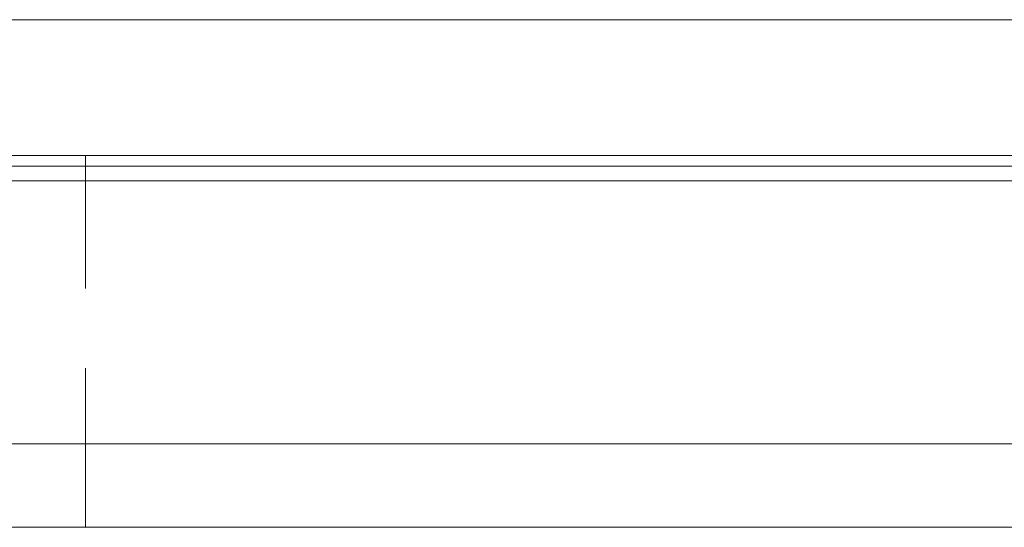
# Model space of a CAD drawing. Header units: millimetres. Extents: x 168 to 651, y 608 to 775.
# Tile 13 of 54: x 511 to 535, y 639 to 651. Entities that reach past the tile are written whole.
import ezdxf

# ---------------------------------------------------------------- set-up
doc = ezdxf.new("R2010")
doc.units = ezdxf.units.MM
doc.linetypes.add('DASHED', pattern=[0.75, 0.5, -0.25])
doc.linetypes.add('HIDDEN', pattern=[1.905, 1.27, -0.635])
doc.layers.add('HID', color=2, linetype='DASHED')
doc.layers.add('OUT', color=3, linetype='Continuous')

msp = doc.modelspace()

# ---------------------------------------------------------------- linework, layer by layer
at = {"layer": 'HID', "color": 0, "linetype": 'HIDDEN', "lineweight": 0, "ltscale": 3}
msp.add_line((512.919, 638.543), (512.919, 647.443), dxfattribs=at)
at = {"layer": 'OUT', "color": 0, "linetype": 'Continuous', "lineweight": 15}
for p, q in [((586.919, 650.693), (496.419, 650.693)), ((586.919, 647.443), (496.419, 647.443)), ((434.66, 647.19), (640.919, 647.19)), ((434.881, 646.836), (640.919, 646.836)), ((436.522, 640.543), (640.919, 640.543)), ((380.919, 638.543), (640.919, 638.543))]:
    msp.add_line(p, q, dxfattribs=at)

doc.saveas('drawing.dxf')
